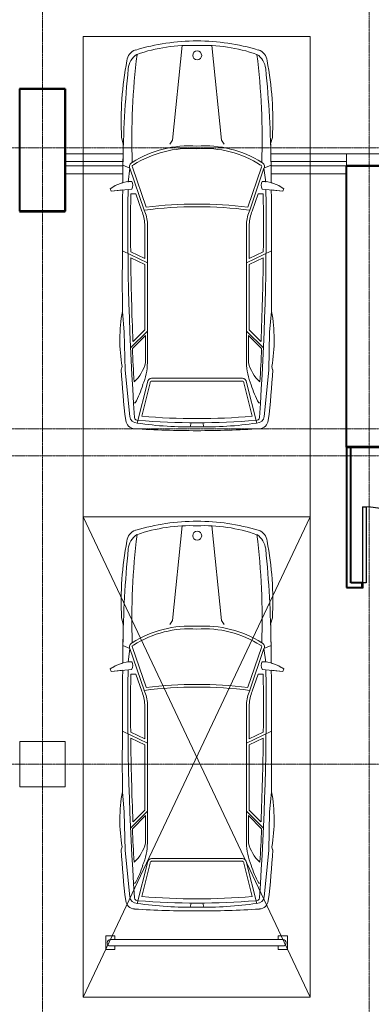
# Model space of a CAD drawing. Header units: millimetres. Extents: x 5617 to 102122, y -9330 to 63558.
# Tile 39 of 56: x 58267 to 62142, y 23649 to 34514. Entities that reach past the tile are written whole.
import ezdxf

# ---------------------------------------------------------------- set-up
doc = ezdxf.new("R2010")
doc.units = ezdxf.units.MM
doc.linetypes.add('ADSK_Линия сетки', pattern=[25, 20, -2.5, 0, -2.5])
doc.linetypes.add('Линия сетки', pattern=[25, 20, -2.5, 0, -2.5])
for name, color, linetype, lineweight in [('Двери', 7, 'Continuous', 18), ('Каркас_Импост', 7, 'Continuous', 30), ('Монтажный зазор', 7, 'Continuous', 30), ('Обобщенные модели', 7, 'Continuous', 18), ('Оси', 7, 'Continuous', 9), ('Панель', 7, 'Continuous', 30), ('Парковка', 7, 'Continuous', 18), ('Перекрытия', 7, 'Continuous', 18), ('Стены разрез', 7, 'Continuous', 40), ('Элементы узлов', 7, 'Continuous', 18)]:
    doc.layers.add(name, color=color, linetype=linetype, lineweight=lineweight)

# ---------------------------------------------------------------- blocks, each defined once
blk = doc.blocks.new('101_Дверь_Однопольная - _ПЧ_800х2000_ПХА_Пр-4596113-МКСС_LB02_-11_400__Кабельные конструкции_Лотки_4')
at = {"layer": 'Каркас_Импост', "color": 254, "true_color": 0xcccccc}
for p, q in [((-430, 25), (-420, 25)), ((-430, -35), (-430, 25)), ((-420, 25), (-420, -15)), ((420, 25), (430, 25)), ((420, -15), (420, 25)), ((430, 25), (430, -35)), ((-419, -35), (-430, -35)), ((-420, -15), (-419, -15)), ((-419, -15), (-419, -35)), ((419, -15), (420, -15)), ((419, -35), (419, -15)), ((430, -35), (419, -35))]:
    blk.add_line(p, q, dxfattribs=at)
at = {"layer": 'Монтажный зазор', "color": 254, "true_color": 0xcccccc}
for p, q in [((-431, 25), (-430, 25)), ((-431, -35), (-431, 25)), ((-430, 25), (-430, -35)), ((430, -35), (430, 25)), ((430, 25), (431, 25)), ((431, 25), (431, -35)), ((-430, -35), (-431, -35)), ((431, -35), (430, -35))]:
    blk.add_line(p, q, dxfattribs=at)
at = {"layer": 'Панель', "color": 254, "true_color": 0xcccccc}
for p, q in [((-420, 865), (-380, 865)), ((-420, 25), (-420, 865)), ((-380, 865), (-380, 25)), ((-380, 25), (-420, 25))]:
    blk.add_line(p, q, dxfattribs=at)
blk.add_arc((-420, 25), 840, 0, 90, dxfattribs=at)
blk = doc.blocks.new('CP_ДШ_Hanytex_TopJoint 24C_Половина - CP_ДШ_Hanytex_TopJoint 24C_Половина-3657771-МКСС_LB02_-11_400__Кабельные конструкции_Лотки_4')
at = {"layer": 'Обобщенные модели', "color": 254, "true_color": 0xcccccc}
for p, q in [((0, -25), (0, 110)), ((500, 110), (0, 110)), ((500, 110), (500, -25)), ((500, -25), (0, -25))]:
    blk.add_line(p, q, dxfattribs=at)
blk = doc.blocks.new('CP_ДШ_Hanytex_TopJoint 24C - CP_ДШ_Hanytex_TopJoint 24C-V12-МКСС_LB02_-11_400__Кабельные конструкции_Лотки_4')
at = {"layer": 'Обобщенные модели', "color": 254, "true_color": 0xcccccc}
for p, q in [((0, -110), (0, 110)), ((829, 110), (0, 110)), ((3100, 110), (2463, 110)), ((3100, 110), (3100, -110)), ((830, 25), (0, 25)), ((0, 25), (0, -25)), ((3100, 25), (2462, 25)), ((3100, -25), (3100, 25)), ((0, -25), (831, -25)), ((2462, -25), (3100, -25)), ((832, -110), (0, -110)), ((3100, -110), (2460, -110))]:
    blk.add_line(p, q, dxfattribs=at)
blk = doc.blocks.new('199_Парковочные места 3 класса и МГН - Средний класс-5604848-МКСС_LB02_-11_400__Кабельные конструкции_Лотки_4')
at = {"layer": 'Парковка', "color": 254, "true_color": 0xcccccc}
for p, q in [((0, -5300), (0, 0)), ((0, 0), (2500, 0)), ((2500, 0), (2500, -5300)), ((2500, -5300), (0, -5300))]:
    blk.add_line(p, q, dxfattribs=at)
at = {"layer": 'Элементы узлов', "color": 254, "true_color": 0xcccccc}
for p, q in [((984, -1142), (1090, -99)), ((1524, -1142), (1418, -99)), ((422, -1114), (442, -1185)), ((422, -1114), (442, -1185)), ((953, -1186), (984, -1142)), ((1555, -1186), (1524, -1142)), ((2085, -1114), (2065, -1185)), ((2065, -1185), (2085, -1114)), ((436, -1612), (438, -1418)), ((438, -1418), (436, -1612)), ((515, -1453), (438, -1418)), ((515, -1453), (497, -1605)), ((515, -1453), (673, -1914)), ((543, -1440), (693, -1881)), ((1965, -1440), (1814, -1881)), ((1992, -1453), (1835, -1914)), ((1992, -1453), (2070, -1418)), ((1992, -1453), (2011, -1605)), ((2072, -1612), (2070, -1418)), ((2072, -1612), (2070, -1418)), ((298, -1678), (308, -1707)), ((298, -1678), (308, -1707)), ((308, -1707), (536, -1683)), ((308, -1707), (435, -1693)), ((580, -1736), (525, -1736)), ((580, -1736), (645, -1925)), ((1927, -1736), (1863, -1925)), ((1927, -1736), (1983, -1736)), ((2200, -1707), (1972, -1683)), ((2072, -1693), (2200, -1707)), ((2210, -1678), (2200, -1707)), ((2200, -1707), (2210, -1678)), ((678, -2069), (678, -2449)), ((708, -2069), (708, -3598)), ((1800, -2069), (1800, -3598)), ((1830, -2069), (1830, -2449)), ((708, -2497), (432, -2363)), ((678, -2449), (523, -2374)), ((1800, -2497), (2076, -2363)), ((1830, -2449), (1984, -2374)), ((678, -2516), (524, -2441)), ((1830, -2516), (1984, -2441)), ((678, -2516), (678, -3237)), ((1830, -2516), (1830, -3237)), ((453, -3260), (432, -3033)), ((2054, -3260), (2076, -3033)), ((708, -3249), (522, -3435)), ((678, -3237), (549, -3366)), ((1800, -3249), (1986, -3435)), ((1830, -3237), (1959, -3366)), ((463, -3682), (453, -3260)), ((688, -3297), (542, -3443)), ((688, -3297), (688, -3598)), ((1820, -3297), (1820, -3598)), ((1820, -3297), (1966, -3443)), ((2045, -3682), (2054, -3260)), ((419, -3676), (428, -3642)), ((428, -3642), (419, -3676)), ((512, -4192), (463, -3682)), ((1996, -4192), (2045, -3682)), ((2088, -3676), (2079, -3642)), ((2088, -3676), (2079, -3642)), ((1254, -3771), (754, -3771)), ((1254, -3801), (754, -3801)), ((1254, -3771), (1754, -3771)), ((1254, -3801), (1754, -3801)), ((708, -3817), (596, -4265)), ((738, -3820), (646, -4189)), ((1770, -3820), (1862, -4189)), ((1800, -3817), (1912, -4265)), ((574, -4042), (555, -4042)), ((1933, -4042), (1953, -4042)), ((1188, -4261), (1177, -4307)), ((1320, -4261), (1331, -4307))]:
    blk.add_line(p, q, dxfattribs=at)
blk.add_circle((1256, -208), 49.6, dxfattribs=at)
for centre, radius, start, end in [((1254, -2377), 2329, 90.0001, 106.8716), ((1254, -2377), 2329, 90.0001, 106.8716), ((1178, -1869), 1772, 87.5536, 109.2869), ((1254, -2377), 2329, 73.1284, 89.9999), ((1254, -2377), 2329, 73.1284, 89.9999), ((1329, -1869), 1772, 70.7131, 92.4464), ((617, -279), 137, 106.8716, 175.0665), ((617, -279), 137, 106.8716, 175.0665), ((710, -376), 215, 123.1556, 174.2587), ((8358, -1141), 7822, 173.0609, 181.8195), ((1797, -376), 215, 5.7413, 56.8444), ((-5850, -1141), 7822, 358.1805, 6.9391), ((1890, -279), 137, 4.9335, 73.1284), ((1890, -279), 137, 4.9335, 73.1284), ((3991, -937), 3573, 169.195, 182.843), ((3991, -937), 3573, 169.195, 182.843), ((-1483, -937), 3573, 357.157, 10.805), ((-1483, -937), 3573, 357.157, 10.805), ((12318, -1543), 11881, 174.2587, 179.4003), ((-9810, -1543), 11881, 0.5997, 5.7413), ((12318, -1543), 11881, 178.2769, 179.4003), ((-9810, -1543), 11881, 0.5997, 1.7231), ((1172, -2380), 1175, 86.0181, 122.5623), ((1172, -2380), 1145, 85.9136, 122.5623), ((1335, -2380), 1175, 57.4377, 93.9819), ((1335, -2380), 1145, 57.2304, 94.0864), ((555, -1432), 44.9, 110.1373, 207.9235), ((1953, -1432), 44.9, 332.0765, 69.8627), ((555, -1432), 14.9, 110.1373, 214.6567), ((1953, -1432), 14.9, 325.3433, 79.1758), ((546, -2020), 422, 91.3449, 125.9666), ((546, -2020), 422, 105.0802, 125.9666), ((444, -1640), 101, 335.1844, 24.8156), ((2064, -1640), 101, 155.1844, 204.8156), ((1962, -2020), 422, 54.0334, 88.6551), ((1962, -2020), 422, 54.0334, 74.9198), ((122295, -2694), 121864, 179.52958, 180.15962), ((122295, -2694), 121864, 179.52958, 180.15962), ((30000, -2118), 29508, 179.1634, 184.0543), ((30000, -2118), 29478, 179.2582, 180.4979), ((-27492, -2118), 29508, 355.9457, 0.8366), ((-27492, -2118), 29478, 359.5021, 0.7418), ((-119787, -2694), 121864, 359.84038, 0.47042), ((-119787, -2694), 121864, 359.84038, 0.47042), ((308, -2078), 370, 1.3171, 24.386), ((1254, -6445), 4567, 82.6909, 97.3089), ((308, -2078), 400, 1.2667, 24.1731), ((1254, -6445), 4597, 82.9964, 97.0033), ((2200, -2078), 400, 155.8269, 178.7333), ((2200, -2078), 370, 155.614, 178.6829), ((30000, -2118), 29478, 180.6284, 182.4261), ((-27492, -2118), 29478, 357.5739, 359.3716), ((2198, -3346), 1794, 169.9492, 189.4665), ((2198, -3346), 1794, 169.9492, 189.4665), ((310, -3346), 1794, 350.5335, 10.0508), ((310, -3346), 1794, 350.5335, 10.0508), ((30000, -2118), 29488, 182.5757, 183.2896), ((-27492, -2118), 29488, 356.7104, 357.4243), ((9206, -3182), 8801, 183.2167, 186.8835), ((9206, -3182), 8801, 183.2167, 186.8835), ((270, -3492), 431, 312.4417, 345.7397), ((104, -3598), 603, 335.9999, 0.0001), ((2403, -3598), 603, 179.9999, 204.0001), ((2238, -3492), 431, 194.2603, 227.5583), ((-6698, -3182), 8801, 353.1165, 356.7833), ((-6698, -3182), 8801, 353.1165, 356.7833), ((754, -3817), 46.1, 90, 180), ((754, -3817), 16.1, 90, 189.7873), ((1754, -3817), 46.1, 0, 90), ((1754, -3817), 16.1, 350.2127, 90), ((-103, -3648), 783, 329.8554, 345.5814), ((2611, -3648), 783, 194.4186, 210.1446), ((571, -4224), 103, 186.8835, 266.3593), ((571, -4224), 103, 186.8835, 266.3593), ((593, -4184), 81.1, 185.6929, 272.4229), ((600, -4202), 33.8, 184.0543, 277.095), ((1254, 3792), 8054, 265.3719, 274.6281), ((1254, 2689), 6905, 264.9489, 275.0511), ((1908, -4202), 33.8, 262.905, 355.9457), ((1915, -4184), 81.1, 267.5771, 354.3071), ((1937, -4224), 103, 273.6407, 353.1165), ((1937, -4224), 103, 273.6407, 353.1165), ((1250, 6442), 10791, 266.3593, 270.0213), ((1250, 6442), 10791, 266.3593, 270.0213), ((1185, -180), 4128, 261.7908, 270.9499), ((1322, -180), 4128, 269.0501, 278.2092), ((1258, 6442), 10791, 269.9787, 273.6407), ((1258, 6442), 10791, 269.9787, 273.6407)]:
    blk.add_arc(centre, radius, start, end, dxfattribs=at)
blk = doc.blocks.new('199_Парковочные места 3 класса и МГН - Средний класс-5604847-МКСС_LB02_-11_400__Кабельные конструкции_Лотки_4')
at = {"layer": 'Парковка', "color": 254, "true_color": 0xcccccc}
for p, q in [((0, -5300), (2500, 0)), ((0, 0), (2500, -5300)), ((0, -5300), (0, 0)), ((0, 0), (2500, 0)), ((2500, 0), (2500, -5300)), ((250, -4625), (250, -4775)), ((250, -4625), (350, -4625)), ((300, -4665), (2200, -4665)), ((350, -4625), (350, -4665)), ((2150, -4625), (2150, -4665)), ((2150, -4625), (2250, -4625)), ((2250, -4625), (2250, -4775)), ((250, -4775), (350, -4775)), ((300, -4735), (2200, -4735)), ((350, -4735), (350, -4775)), ((2150, -4735), (2150, -4775)), ((2150, -4775), (2250, -4775)), ((2500, -5300), (0, -5300))]:
    blk.add_line(p, q, dxfattribs=at)
for centre, start, end in [((300, -4700), 90, 270), ((2200, -4700), 270, 90)]:
    blk.add_arc(centre, 35, start, end, dxfattribs=at)
at = {"layer": 'Элементы узлов', "color": 254, "true_color": 0xcccccc}
for p, q in [((984, -1142), (1090, -99)), ((1524, -1142), (1418, -99)), ((422, -1114), (442, -1185)), ((422, -1114), (442, -1185)), ((953, -1186), (984, -1142)), ((1555, -1186), (1524, -1142)), ((2085, -1114), (2065, -1185)), ((2065, -1185), (2085, -1114)), ((436, -1612), (438, -1418)), ((438, -1418), (436, -1612)), ((515, -1453), (438, -1418)), ((515, -1453), (497, -1605)), ((515, -1453), (673, -1914)), ((543, -1440), (693, -1881)), ((1965, -1440), (1814, -1881)), ((1992, -1453), (1835, -1914)), ((1992, -1453), (2070, -1418)), ((1992, -1453), (2011, -1605)), ((2072, -1612), (2070, -1418)), ((2072, -1612), (2070, -1418)), ((298, -1678), (308, -1707)), ((298, -1678), (308, -1707)), ((308, -1707), (536, -1683)), ((308, -1707), (435, -1693)), ((580, -1736), (525, -1736)), ((580, -1736), (645, -1925)), ((1927, -1736), (1863, -1925)), ((1927, -1736), (1983, -1736)), ((2200, -1707), (1972, -1683)), ((2072, -1693), (2200, -1707)), ((2210, -1678), (2200, -1707)), ((2200, -1707), (2210, -1678)), ((678, -2069), (678, -2449)), ((708, -2069), (708, -3598)), ((1800, -2069), (1800, -3598)), ((1830, -2069), (1830, -2449)), ((708, -2497), (432, -2363)), ((678, -2449), (523, -2374)), ((1800, -2497), (2076, -2363)), ((1830, -2449), (1984, -2374)), ((678, -2516), (524, -2441)), ((1830, -2516), (1984, -2441)), ((678, -2516), (678, -3237)), ((1830, -2516), (1830, -3237)), ((453, -3260), (432, -3033)), ((2054, -3260), (2076, -3033)), ((708, -3249), (522, -3435)), ((678, -3237), (549, -3366)), ((1800, -3249), (1986, -3435)), ((1830, -3237), (1959, -3366)), ((463, -3682), (453, -3260)), ((688, -3297), (542, -3443)), ((688, -3297), (688, -3598)), ((1820, -3297), (1820, -3598)), ((1820, -3297), (1966, -3443)), ((2045, -3682), (2054, -3260)), ((419, -3676), (428, -3642)), ((428, -3642), (419, -3676)), ((512, -4192), (463, -3682)), ((1996, -4192), (2045, -3682)), ((2088, -3676), (2079, -3642)), ((2088, -3676), (2079, -3642)), ((1254, -3771), (754, -3771)), ((1254, -3801), (754, -3801)), ((1254, -3771), (1754, -3771)), ((1254, -3801), (1754, -3801)), ((708, -3817), (596, -4265)), ((738, -3820), (646, -4189)), ((1770, -3820), (1862, -4189)), ((1800, -3817), (1912, -4265)), ((574, -4042), (555, -4042)), ((1933, -4042), (1953, -4042)), ((1188, -4261), (1177, -4307)), ((1320, -4261), (1331, -4307))]:
    blk.add_line(p, q, dxfattribs=at)
blk.add_circle((1256, -208), 49.6, dxfattribs=at)
for centre, radius, start, end in [((1254, -2377), 2329, 90.0001, 106.8716), ((1254, -2377), 2329, 90.0001, 106.8716), ((1178, -1869), 1772, 87.5536, 109.2869), ((1254, -2377), 2329, 73.1284, 89.9999), ((1254, -2377), 2329, 73.1284, 89.9999), ((1329, -1869), 1772, 70.7131, 92.4464), ((617, -279), 137, 106.8716, 175.0665), ((617, -279), 137, 106.8716, 175.0665), ((710, -376), 215, 123.1556, 174.2587), ((8358, -1141), 7822, 173.0609, 181.8195), ((1797, -376), 215, 5.7413, 56.8444), ((-5850, -1141), 7822, 358.1805, 6.9391), ((1890, -279), 137, 4.9335, 73.1284), ((1890, -279), 137, 4.9335, 73.1284), ((3991, -937), 3573, 169.195, 182.843), ((3991, -937), 3573, 169.195, 182.843), ((-1483, -937), 3573, 357.157, 10.805), ((-1483, -937), 3573, 357.157, 10.805), ((12318, -1543), 11881, 174.2587, 179.4003), ((-9810, -1543), 11881, 0.5997, 5.7413), ((12318, -1543), 11881, 178.2769, 179.4003), ((-9810, -1543), 11881, 0.5997, 1.7231), ((1172, -2380), 1175, 86.0181, 122.5623), ((1172, -2380), 1145, 85.9136, 122.5623), ((1335, -2380), 1175, 57.4377, 93.9819), ((1335, -2380), 1145, 57.2304, 94.0864), ((555, -1432), 44.9, 110.1373, 207.9235), ((1953, -1432), 44.9, 332.0765, 69.8627), ((555, -1432), 14.9, 110.1373, 214.6567), ((1953, -1432), 14.9, 325.3433, 79.1758), ((546, -2020), 422, 91.3449, 125.9666), ((546, -2020), 422, 105.0802, 125.9666), ((444, -1640), 101, 335.1844, 24.8156), ((2064, -1640), 101, 155.1844, 204.8156), ((1962, -2020), 422, 54.0334, 88.6551), ((1962, -2020), 422, 54.0334, 74.9198), ((122295, -2694), 121864, 179.52958, 180.15962), ((122295, -2694), 121864, 179.52958, 180.15962), ((30000, -2118), 29508, 179.1634, 184.0543), ((30000, -2118), 29478, 179.2582, 180.4979), ((-27492, -2118), 29508, 355.9457, 0.8366), ((-27492, -2118), 29478, 359.5021, 0.7418), ((-119787, -2694), 121864, 359.84038, 0.47042), ((-119787, -2694), 121864, 359.84038, 0.47042), ((308, -2078), 370, 1.3171, 24.386), ((1254, -6445), 4567, 82.6909, 97.3089), ((308, -2078), 400, 1.2667, 24.1731), ((1254, -6445), 4597, 82.9964, 97.0033), ((2200, -2078), 400, 155.8269, 178.7333), ((2200, -2078), 370, 155.614, 178.6829), ((30000, -2118), 29478, 180.6284, 182.4261), ((-27492, -2118), 29478, 357.5739, 359.3716), ((2198, -3346), 1794, 169.9492, 189.4665), ((2198, -3346), 1794, 169.9492, 189.4665), ((310, -3346), 1794, 350.5335, 10.0508), ((310, -3346), 1794, 350.5335, 10.0508), ((30000, -2118), 29488, 182.5757, 183.2896), ((-27492, -2118), 29488, 356.7104, 357.4243), ((9206, -3182), 8801, 183.2167, 186.8835), ((9206, -3182), 8801, 183.2167, 186.8835), ((270, -3492), 431, 312.4417, 345.7397), ((104, -3598), 603, 335.9999, 0.0001), ((2403, -3598), 603, 179.9999, 204.0001), ((2238, -3492), 431, 194.2603, 227.5583), ((-6698, -3182), 8801, 353.1165, 356.7833), ((-6698, -3182), 8801, 353.1165, 356.7833), ((754, -3817), 46.1, 90, 180), ((754, -3817), 16.1, 90, 189.7873), ((1754, -3817), 46.1, 0, 90), ((1754, -3817), 16.1, 350.2127, 90), ((-103, -3648), 783, 329.8554, 345.5814), ((2611, -3648), 783, 194.4186, 210.1446), ((571, -4224), 103, 186.8835, 266.3593), ((571, -4224), 103, 186.8835, 266.3593), ((593, -4184), 81.1, 185.6929, 272.4229), ((600, -4202), 33.8, 184.0543, 277.095), ((1254, 3792), 8054, 265.3719, 274.6281), ((1254, 2689), 6905, 264.9489, 275.0511), ((1908, -4202), 33.8, 262.905, 355.9457), ((1915, -4184), 81.1, 267.5771, 354.3071), ((1937, -4224), 103, 273.6407, 353.1165), ((1937, -4224), 103, 273.6407, 353.1165), ((1250, 6442), 10791, 266.3593, 270.0213), ((1250, 6442), 10791, 266.3593, 270.0213), ((1185, -180), 4128, 261.7908, 270.9499), ((1322, -180), 4128, 269.0501, 278.2092), ((1258, 6442), 10791, 269.9787, 273.6407), ((1258, 6442), 10791, 269.9787, 273.6407)]:
    blk.add_arc(centre, radius, start, end, dxfattribs=at)
blk = doc.blocks.new('135_SLK_GD_AR_rvt-1-МКСС_LB02_-11_400__Кабельные конструкции_Лотки_4')
at = {"layer": 'Перекрытия', "color": 254, "true_color": 0xcccccc}
for p, q in [((111300, 33750), (111800, 33750)), ((111800, 33750), (111800, 33035)), ((111300, 32400), (111300, 32815)), ((111800, 32815), (111800, 32400)), ((114900, 29800), (114900, 32815)), ((111800, 32400), (111300, 32400)), ((118500, 29800), (114950, 29800)), ((111300, 26550), (111800, 26550)), ((111300, 26050), (111300, 26550)), ((111800, 26550), (111800, 26050)), ((111800, 26050), (111300, 26050))]:
    blk.add_line(p, q, dxfattribs=at)
at = {"layer": 'Стены разрез', "color": 254, "true_color": 0xcccccc}
for p, q in [((111802, 33752), (111298, 33752)), ((111300, 33750), (111800, 33750)), ((111300, 32400), (111300, 33750)), ((111800, 33750), (111800, 32400)), ((111802, 33750), (111802, 33752)), ((111802, 32398), (111802, 33750)), ((115402, 32902), (114898, 32902)), ((114898, 32902), (114898, 32900)), ((114898, 32900), (114898, 29798)), ((114900, 32900), (115400, 32900)), ((114900, 29800), (114900, 32900)), ((111298, 32398), (111800, 32398)), ((111800, 32400), (111300, 32400)), ((111800, 32398), (111802, 32398)), ((114898, 29798), (114900, 29798)), ((114900, 29800), (114900, 28300)), ((114950, 29800), (114900, 29800)), ((118500, 29800), (114900, 29800)), ((114900, 29798), (118498, 29798)), ((114950, 28300), (114950, 29800)), ((114900, 28300), (114900, 28250)), ((114900, 28250), (115069, 28250)), ((115069, 28300), (114950, 28300))]:
    blk.add_line(p, q, dxfattribs=at)
at = {"layer": 'Двери', "color": 254, "lineweight": 18, "true_color": 0xcccccc}
blk.add_blockref('101_Дверь_Однопольная - _ПЧ_800х2000_ПХА_Пр-4596113-МКСС_LB02_-11_400__Кабельные конструкции_Лотки_4', (115500, 28275), dxfattribs=at)
at = {"layer": 'Обобщенные модели', "color": 254, "lineweight": 18, "true_color": 0xcccccc, "rotation": 180}
blk.add_blockref('CP_ДШ_Hanytex_TopJoint 24C - CP_ДШ_Hanytex_TopJoint 24C-V12-МКСС_LB02_-11_400__Кабельные конструкции_Лотки_4', (114900, 32925), dxfattribs=at)
at = {"layer": 'Обобщенные модели', "color": 254, "lineweight": 18, "true_color": 0xcccccc}
blk.add_blockref('CP_ДШ_Hanytex_TopJoint 24C_Половина - CP_ДШ_Hanytex_TopJoint 24C_Половина-3657771-МКСС_LB02_-11_400__Кабельные конструкции_Лотки_4', (114900, 32925), dxfattribs=at)
at = {"layer": 'Парковка', "color": 254, "lineweight": 18, "true_color": 0xcccccc}
for name, p in [('199_Парковочные места 3 класса и МГН - Средний класс-5604848-МКСС_LB02_-11_400__Кабельные конструкции_Лотки_4', (112000, 34328)), ('199_Парковочные места 3 класса и МГН - Средний класс-5604847-МКСС_LB02_-11_400__Кабельные конструкции_Лотки_4', (112000, 29028))]:
    blk.add_blockref(name, p, dxfattribs=at)

msp = doc.modelspace()

# ---------------------------------------------------------------- linework, layer by layer
at = {"layer": 'Оси', "linetype": 'Линия сетки'}
for p, q in [((58516.7, -8455.2), (58516.7, 63558.3)), ((62116.7, -8455.2), (62116.7, 63558.3))]:
    msp.add_line(p, q, dxfattribs=at)
at = {"layer": 'Оси', "linetype": 'ADSK_Линия сетки'}
for p, q in [((101274.3, 33100), (28269.9, 33100)), ((101274.3, 30000), (28269.9, 30000)), ((101274.3, 29700), (28269.9, 29700)), ((101274.3, 26300), (28269.9, 26300))]:
    msp.add_line(p, q, dxfattribs=at)

# ---------------------------------------------------------------- block references
at = {"lineweight": 5}
msp.add_blockref('135_SLK_GD_AR_rvt-1-МКСС_LB02_-11_400__Кабельные конструкции_Лотки_4', (-53033.3, 0), dxfattribs=at)

doc.saveas('drawing.dxf')
